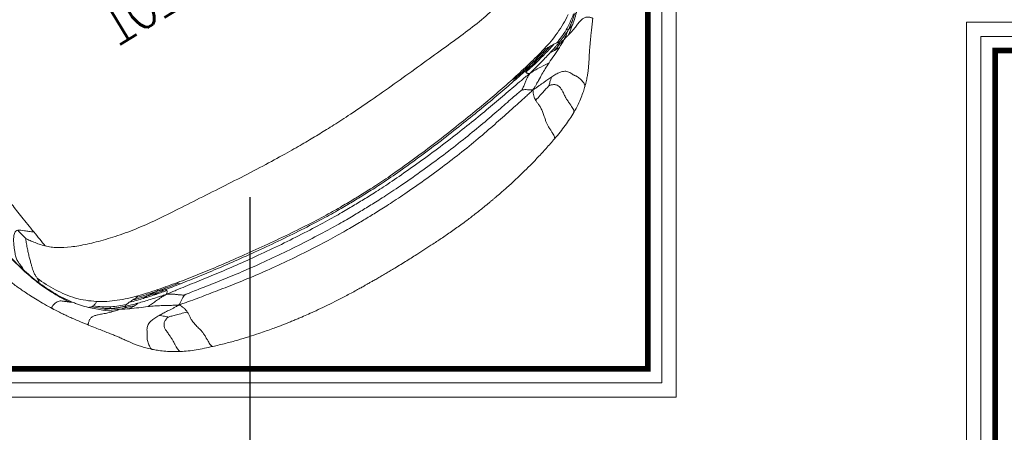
# Model space of a CAD drawing. Header units: metres. Extents: x 5541655 to 5610276, y 5589641 to 5627879.
# Tile 24 of 69: x 5604691 to 5604864, y 5625621 to 5625693. Entities that reach past the tile are written whole.
import ezdxf

# ---------------------------------------------------------------- set-up
doc = ezdxf.new("R2010")
doc.units = ezdxf.units.M
doc.header["$MEASUREMENT"] = 0
doc.layers.get('0').update_dxf_attribs({"linetype": 'CONTINUOUS', "lineweight": 18})
for name, color, linetype in [('Budowlane - Opisy', 7, 'CONTINUOUS'), ('Budowlane - Sciany Wew', 7, 'CONTINUOUS'), ('Ściany', 51, 'CONTINUOUS')]:
    doc.layers.add(name, color=color, linetype=linetype)
doc.layers.add('MEBLE PKN', color=150, linetype='CONTINUOUS', lineweight=20)
doc.styles.add('JACEK_07', font='SIMPLEX.SHX', dxfattribs={"width": 0.7})

# ---------------------------------------------------------------- blocks, each defined once
blk = doc.blocks.new('Fotel_POZD-FOT')
at = {"linetype": 'Continuous', "lineweight": 15}
for points, knots in [([(17.568, -2.422), (17.2, -2.303), (16.491, -2.074), (15.429, -1.773), (14.443, -1.517), (13.59, -1.315), (12.87, -1.157), (12.281, -1.036), (11.772, -0.938), (11.349, -0.861), (11.002, -0.801), (10.661, -0.744), (10.306, -0.687), (9.916, -0.627), (9.457, -0.561), (8.876, -0.482), (8.139, -0.392), (7.288, -0.301), (6.509, -0.231), (5.836, -0.182), (5.301, -0.148), (4.756, -0.118), (4.239, -0.094), (3.787, -0.076), (3.428, -0.064), (3.154, -0.055), (2.903, -0.047), (2.616, -0.039), (2.249, -0.029), (1.825, -0.02), (1.374, -0.011), (0.919, -0.005), (0.204, 0.001), (-0.749, 0), (-1.834, -0.019), (-2.79, -0.043), (-3.69, -0.071), (-4.671, -0.112), (-5.764, -0.174), (-6.684, -0.245), (-7.404, -0.314), (-7.899, -0.366), (-8.403, -0.424), (-8.9, -0.486), (-9.332, -0.544), (-9.676, -0.593), (-9.926, -0.629), (-10.12, -0.659), (-10.269, -0.682), (-10.418, -0.705), (-10.614, -0.736), (-10.895, -0.783), (-11.261, -0.846), (-11.71, -0.927), (-12.235, -1.027), (-12.88, -1.159), (-13.648, -1.328), (-14.537, -1.541), (-15.501, -1.793), (-16.53, -2.086), (-17.214, -2.308), (-17.568, -2.422)], [0, 0, 0, 0, 0.0338826, 0.0653149, 0.0941779, 0.1202337, 0.1393182, 0.1562044, 0.1707517, 0.1828292, 0.1923228, 0.200254, 0.2118786, 0.2224197, 0.2332925, 0.2507467, 0.2715074, 0.295489, 0.3224647, 0.3369409, 0.351954, 0.3673769, 0.3826035, 0.3952639, 0.4052046, 0.4126264, 0.4182594, 0.4262023, 0.4366137, 0.4489837, 0.4616925, 0.4743512, 0.4871044, 0.5214632, 0.5541202, 0.5778781, 0.601457, 0.6294351, 0.6600644, 0.6930846, 0.7066737, 0.7205752, 0.7347504, 0.7491563, 0.7625489, 0.7712248, 0.7782864, 0.7837537, 0.7876464, 0.790901, 0.7963602, 0.8043398, 0.8147647, 0.8275411, 0.8425584, 0.8596939, 0.8828689, 0.9086831, 0.9369221, 0.9673896, 1, 1, 1, 1]), ([(-17.568, -2.422), (-17.808, -2.504), (-18.288, -2.668), (-18.971, -2.931), (-19.624, -3.212), (-20.02, -3.418), (-20.22, -3.522)], [0, 0, 0, 0, 0.2491646, 0.4969804, 0.7461836, 1, 1, 1, 1]), ([(-17.904, -6.172), (-17.906, -6.088), (-17.911, -5.921), (-17.944, -5.655), (-17.953, -5.358), (-17.911, -5.022), (-17.849, -4.715), (-17.791, -4.464), (-17.748, -4.285), (-17.714, -4.133), (-17.688, -4.001), (-17.671, -3.875), (-17.659, -3.698), (-17.662, -3.453), (-17.672, -3.177), (-17.677, -2.948), (-17.675, -2.763), (-17.661, -2.63), (-17.643, -2.543), (-17.62, -2.481), (-17.596, -2.443), (-17.578, -2.425), (-17.57, -2.424), (-17.568, -2.424)], [0, 0, 0, 0, 0.11675, 0.231252, 0.348064, 0.4697, 0.58706, 0.652457, 0.707895, 0.751588, 0.785414, 0.811979, 0.834193, 0.876994, 0.906498, 0.934002, 0.956651, 0.969419, 0.979158, 0.986666, 0.992785, 0.998254, 1, 1, 1, 1]), ([(20.22, -3.522), (20.02, -3.418), (19.624, -3.212), (18.971, -2.931), (18.288, -2.668), (17.808, -2.504), (17.568, -2.422)], [0, 0, 0, 0, 0.253816, 0.50302, 0.750835, 1, 1, 1, 1]), ([(17.904, -6.172), (17.906, -6.088), (17.911, -5.921), (17.944, -5.655), (17.953, -5.358), (17.911, -5.022), (17.849, -4.715), (17.791, -4.464), (17.748, -4.285), (17.714, -4.133), (17.688, -4.001), (17.671, -3.875), (17.659, -3.698), (17.662, -3.453), (17.672, -3.177), (17.677, -2.948), (17.675, -2.763), (17.661, -2.63), (17.643, -2.543), (17.62, -2.481), (17.596, -2.443), (17.578, -2.425), (17.57, -2.424), (17.568, -2.424)], [0, 0, 0, 0, 0.116749, 0.231252, 0.348063, 0.469698, 0.587057, 0.652455, 0.707893, 0.751585, 0.785411, 0.811976, 0.83419, 0.876991, 0.906494, 0.933999, 0.956647, 0.969416, 0.979155, 0.986663, 0.992782, 0.99825, 1, 1, 1, 1]), ([(-20.22, -3.522), (-20.451, -3.656), (-20.893, -3.911), (-21.438, -4.299), (-21.883, -4.65), (-22.127, -4.87), (-22.24, -4.973)], [0, 0, 0, 0, 0.291635, 0.558418, 0.79546, 1, 1, 1, 1]), ([(-19.586, -6.669), (-19.612, -6.663), (-19.677, -6.647), (-19.78, -6.615), (-19.895, -6.569), (-20.01, -6.51), (-20.117, -6.432), (-20.229, -6.314), (-20.309, -6.138), (-20.342, -5.904), (-20.341, -5.673), (-20.326, -5.466), (-20.308, -5.298), (-20.295, -5.154), (-20.286, -5.031), (-20.282, -4.912), (-20.283, -4.786), (-20.291, -4.623), (-20.304, -4.426), (-20.318, -4.203), (-20.327, -3.978), (-20.324, -3.802), (-20.307, -3.68), (-20.285, -3.603), (-20.257, -3.554), (-20.234, -3.528), (-20.222, -3.525), (-20.22, -3.524)], [0, 0, 0, 0, 0.020264, 0.050445, 0.086987, 0.129177, 0.176708, 0.229502, 0.322898, 0.424762, 0.526906, 0.59972, 0.663697, 0.715712, 0.756687, 0.788814, 0.821404, 0.848613, 0.875264, 0.908566, 0.938379, 0.961415, 0.973917, 0.983516, 0.991399, 0.99854, 1, 1, 1, 1]), ([(19.586, -6.669), (19.612, -6.663), (19.677, -6.647), (19.78, -6.615), (19.895, -6.569), (20.01, -6.51), (20.117, -6.432), (20.229, -6.314), (20.309, -6.138), (20.342, -5.904), (20.341, -5.673), (20.326, -5.466), (20.308, -5.298), (20.295, -5.154), (20.286, -5.031), (20.282, -4.912), (20.283, -4.786), (20.291, -4.623), (20.304, -4.426), (20.318, -4.203), (20.327, -3.978), (20.324, -3.802), (20.307, -3.68), (20.285, -3.603), (20.257, -3.554), (20.234, -3.528), (20.222, -3.525), (20.22, -3.524)], [0, 0, 0, 0, 0.020264, 0.050445, 0.086987, 0.129177, 0.176708, 0.229502, 0.322898, 0.424762, 0.526906, 0.59972, 0.663697, 0.715712, 0.756687, 0.788814, 0.821404, 0.848613, 0.875264, 0.908566, 0.938379, 0.961415, 0.973917, 0.983516, 0.991399, 0.99854, 1, 1, 1, 1]), ([(22.24, -4.973), (22.127, -4.87), (21.883, -4.65), (21.438, -4.299), (20.893, -3.911), (20.451, -3.656), (20.22, -3.522)], [0, 0, 0, 0, 0.2045397, 0.4415822, 0.708365, 1, 1, 1, 1]), ([(-22.243, -4.975), (-22.373, -5.1), (-22.618, -5.335), (-22.912, -5.661), (-23.144, -5.938), (-23.324, -6.169), (-23.463, -6.356), (-23.617, -6.57), (-23.787, -6.818), (-23.949, -7.059), (-24.084, -7.257), (-24.204, -7.428), (-24.348, -7.629), (-24.526, -7.871), (-24.738, -8.155), (-24.984, -8.482), (-25.262, -8.849), (-25.57, -9.25), (-25.8, -9.553), (-25.916, -9.706)], [0, 0, 0, 0, 0.0698926, 0.1315508, 0.1848736, 0.2300205, 0.2673794, 0.297807, 0.362335, 0.4268552, 0.4612679, 0.4993301, 0.5464797, 0.6036157, 0.6706551, 0.7452687, 0.8267472, 0.9124142, 1, 1, 1, 1]), ([(-22.241, -4.973), (-22.253, -4.986), (-22.27, -5.005), (-22.289, -5.049), (-22.305, -5.109), (-22.312, -5.216), (-22.299, -5.374), (-22.268, -5.565), (-22.221, -5.766), (-22.156, -5.957), (-22.09, -6.073), (-22.04, -6.15), (-21.987, -6.228), (-21.924, -6.326), (-21.857, -6.455), (-21.784, -6.607), (-21.691, -6.768), (-21.573, -6.912), (-21.423, -7.027), (-21.239, -7.109), (-21.035, -7.16), (-20.825, -7.189), (-20.565, -7.209), (-20.33, -7.206), (-20.177, -7.204)], [0, 0, 0, 0, 0.0101156, 0.0154772, 0.0213387, 0.0360177, 0.056916, 0.0837242, 0.1135269, 0.1441385, 0.1774777, 0.1982186, 0.2233641, 0.2756508, 0.3465565, 0.4348311, 0.5324576, 0.6311532, 0.7085604, 0.7782514, 0.8408986, 0.8841148, 0.924716, 1, 1, 1, 1]), ([(-18.185, -7.085), (-18.012, -7.045), (-17.736, -6.985), (-17.209, -6.875), (-16.278, -6.694), (-14.863, -6.436), (-13.064, -6.114), (-11.108, -5.803), (-8.945, -5.527), (-6.707, -5.304), (-4.53, -5.15), (-2.623, -5.062), (-1.192, -5.032), (0, -5.032), (1.192, -5.032), (2.623, -5.062), (4.53, -5.15), (6.707, -5.304), (8.945, -5.527), (11.108, -5.803), (13.064, -6.114), (14.863, -6.436), (16.278, -6.694), (17.209, -6.875), (17.736, -6.985), (18.012, -7.045), (18.185, -7.085)], [0, 0, 0, 0, 0.25, 0.5, 1, 2, 3, 4, 5, 6, 7, 8, 9, 10, 11, 12, 13, 14, 15, 16, 17, 18, 19, 19.5, 19.75, 20, 20, 20, 20]), ([(20.177, -7.204), (20.33, -7.206), (20.565, -7.209), (20.825, -7.189), (21.035, -7.16), (21.239, -7.109), (21.423, -7.027), (21.573, -6.912), (21.691, -6.768), (21.784, -6.607), (21.857, -6.455), (21.924, -6.326), (21.987, -6.228), (22.04, -6.15), (22.09, -6.073), (22.156, -5.957), (22.221, -5.766), (22.268, -5.565), (22.299, -5.374), (22.312, -5.216), (22.305, -5.109), (22.289, -5.049), (22.27, -5.005), (22.253, -4.986), (22.241, -4.973)], [0, 0, 0, 0, 0.075284, 0.115885, 0.159101, 0.221749, 0.29144, 0.368847, 0.467542, 0.565169, 0.653443, 0.724349, 0.776636, 0.801781, 0.822522, 0.855862, 0.886473, 0.916276, 0.943084, 0.963982, 0.978661, 0.984523, 0.989884, 1, 1, 1, 1]), ([(25.916, -9.706), (25.783, -9.53), (25.521, -9.183), (25.176, -8.732), (24.872, -8.33), (24.608, -7.98), (24.379, -7.67), (24.199, -7.421), (24.059, -7.22), (23.949, -7.06), (23.841, -6.9), (23.721, -6.722), (23.585, -6.525), (23.422, -6.299), (23.227, -6.041), (22.975, -5.733), (22.655, -5.372), (22.385, -5.112), (22.243, -4.975)], [0, 0, 0, 0, 0.1022935, 0.2009115, 0.2920292, 0.3719669, 0.4429456, 0.507739, 0.547029, 0.5835175, 0.6180023, 0.6554379, 0.7008454, 0.7436708, 0.7946901, 0.8544621, 0.923002, 1, 1, 1, 1]), ([(-17.33, -7.576), (-17.302, -7.573), (-17.196, -7.558), (-16.9, -7.516), (-16.222, -7.408), (-14.918, -7.172), (-13.163, -6.877), (-11.21, -6.589), (-9.047, -6.329), (-6.799, -6.113), (-4.588, -5.957), (-2.644, -5.863), (-1.198, -5.831), (0, -5.831), (1.198, -5.831), (2.644, -5.863), (4.588, -5.957), (6.799, -6.113), (9.047, -6.329), (11.21, -6.589), (13.163, -6.877), (14.918, -7.172), (16.222, -7.408), (16.9, -7.516), (17.196, -7.558), (17.302, -7.573), (17.33, -7.576)], [0, 0, 0, 0, 0.25, 0.5, 1, 2, 3, 4, 5, 6, 7, 8, 9, 10, 11, 12, 13, 14, 15, 16, 17, 18, 19, 19.5, 19.75, 20, 20, 20, 20]), ([(-19.586, -6.669), (-19.594, -6.678), (-19.624, -6.709), (-19.701, -6.787), (-19.863, -6.947), (-20.041, -7.099), (-20.177, -7.204)], [0, 0, 0, 0, 0.25, 0.5, 1, 2, 2, 2, 2]), ([(-19.586, -6.669), (-19.566, -6.664), (-19.49, -6.644), (-19.286, -6.587), (-18.835, -6.457), (-18.317, -6.298), (-17.904, -6.172)], [0, 0, 0, 0, 0.25, 0.5, 1, 2, 2, 2, 2]), ([(-18.691, -8.459), (-18.49, -8.431), (-18.177, -8.386), (-17.596, -8.298), (-16.604, -8.14), (-15.156, -7.898), (-13.325, -7.618), (-11.349, -7.351), (-9.174, -7.097), (-6.909, -6.879), (-4.659, -6.716), (-2.676, -6.614), (-1.209, -6.58), (0, -6.58), (1.209, -6.58), (2.676, -6.614), (4.659, -6.716), (6.909, -6.879), (9.174, -7.097), (11.349, -7.351), (13.325, -7.618), (15.156, -7.898), (16.604, -8.14), (17.596, -8.298), (18.177, -8.386), (18.49, -8.431), (18.691, -8.459)], [0, 0, 0, 0, 0.25, 0.5, 1, 2, 3, 4, 5, 6, 7, 8, 9, 10, 11, 12, 13, 14, 15, 16, 17, 18, 19, 19.5, 19.75, 20, 20, 20, 20]), ([(-17.904, -6.172), (-17.907, -6.304), (-17.938, -6.51), (-18.032, -6.771), (-18.106, -6.934), (-18.153, -7.025), (-18.185, -7.085)], [0, 0, 0, 0, 1, 1.5, 1.75, 2, 2, 2, 2]), ([(18.185, -7.085), (18.153, -7.025), (18.106, -6.934), (18.032, -6.771), (17.938, -6.51), (17.907, -6.304), (17.904, -6.172)], [0, 0, 0, 0, 0.25, 0.5, 1, 2, 2, 2, 2]), ([(19.586, -6.669), (19.566, -6.664), (19.49, -6.644), (19.286, -6.587), (18.835, -6.457), (18.317, -6.298), (17.904, -6.172)], [0, 0, 0, 0, 0.25, 0.5, 1, 2, 2, 2, 2]), ([(19.586, -6.669), (19.594, -6.678), (19.624, -6.709), (19.701, -6.787), (19.863, -6.947), (20.041, -7.099), (20.177, -7.204)], [0, 0, 0, 0, 0.25, 0.5, 1, 2, 2, 2, 2]), ([(-20.632, -8.384), (-20.42, -8.285), (-20.054, -8.109), (-19.575, -7.851), (-19.153, -7.595), (-18.762, -7.378), (-18.483, -7.232), (-18.309, -7.146), (-18.185, -7.085)], [0, 0, 0, 0, 1, 2, 3, 3.5, 3.75, 4, 4, 4, 4]), ([(-18.185, -7.085), (-18.335, -7.088), (-18.556, -7.097), (-18.934, -7.119), (-19.508, -7.164), (-19.92, -7.195), (-20.177, -7.204)], [0, 0, 0, 0, 0.25, 0.5, 1, 2, 2, 2, 2]), ([(-17.33, -7.576), (-17.345, -7.584), (-17.395, -7.614), (-17.511, -7.684), (-17.712, -7.817), (-17.919, -7.984), (-18.121, -8.144), (-18.336, -8.278), (-18.502, -8.368), (-18.611, -8.422), (-18.691, -8.459)], [0, 0, 0, 0, 0.25, 0.5, 1, 2, 3, 3.5, 3.75, 4, 4, 4, 4]), ([(-17.33, -7.576), (-17.345, -7.572), (-17.396, -7.555), (-17.518, -7.504), (-17.682, -7.412), (-17.851, -7.289), (-18.013, -7.18), (-18.113, -7.122), (-18.185, -7.085)], [0, 0, 0, 0, 0.25, 0.5, 1, 1.5, 1.75, 2, 2, 2, 2]), ([(17.33, -7.576), (17.345, -7.572), (17.396, -7.555), (17.518, -7.504), (17.682, -7.412), (17.851, -7.289), (18.013, -7.18), (18.113, -7.122), (18.185, -7.085)], [0, 0, 0, 0, 0.25, 0.5, 1, 1.5, 1.75, 2, 2, 2, 2]), ([(17.33, -7.576), (17.345, -7.584), (17.395, -7.614), (17.511, -7.684), (17.712, -7.817), (17.919, -7.984), (18.121, -8.144), (18.336, -8.278), (18.502, -8.368), (18.611, -8.422), (18.691, -8.459)], [0, 0, 0, 0, 0.25, 0.5, 1, 2, 3, 3.5, 3.75, 4, 4, 4, 4]), ([(18.185, -7.085), (18.309, -7.146), (18.483, -7.232), (18.762, -7.378), (19.153, -7.595), (19.575, -7.851), (20.054, -8.109), (20.42, -8.285), (20.632, -8.384)], [0, 0, 0, 0, 0.25, 0.5, 1, 2, 3, 4, 4, 4, 4]), ([(18.185, -7.085), (18.335, -7.088), (18.556, -7.097), (18.934, -7.119), (19.344, -7.151), (19.71, -7.179), (19.982, -7.196), (20.113, -7.202), (20.177, -7.204)], [0, 0, 0, 0, 0.25, 0.5, 1, 1.5, 1.75, 2, 2, 2, 2]), ([(-21.216, -9.098), (-20.853, -8.994), (-20.299, -8.845), (-19.58, -8.668), (-19.124, -8.56), (-18.865, -8.499), (-18.691, -8.459)], [0, 0, 0, 0, 1, 1.5, 1.75, 2, 2, 2, 2]), ([(-18.691, -8.459), (-18.839, -8.463), (-19.054, -8.464), (-19.422, -8.456), (-19.978, -8.427), (-20.378, -8.395), (-20.632, -8.384)], [0, 0, 0, 0, 0.25, 0.5, 1, 2, 2, 2, 2]), ([(-18.463, -8.735), (-18.457, -8.696), (-18.462, -8.636), (-18.531, -8.559), (-18.6, -8.509), (-18.651, -8.48), (-18.691, -8.459)], [0, 0, 0, 0, 1, 1.5, 1.75, 2, 2, 2, 2]), ([(-18.579, -8.865), (-18.478, -8.848), (-18.264, -8.81), (-17.789, -8.726), (-17.39, -8.656), (-17.114, -8.608)], [0, 0, 0, 0, 0.25, 0.5, 1, 1, 1, 1]), ([(17.114, -8.608), (17.39, -8.656), (17.789, -8.726), (18.264, -8.81), (18.478, -8.848), (18.579, -8.865)], [19, 19, 19, 19, 19.5, 19.75, 20, 20, 20, 20]), ([(18.463, -8.735), (18.457, -8.696), (18.462, -8.636), (18.531, -8.559), (18.6, -8.509), (18.651, -8.48), (18.691, -8.459)], [0, 0, 0, 0, 1, 1.5, 1.75, 2, 2, 2, 2]), ([(18.691, -8.459), (18.839, -8.463), (19.054, -8.464), (19.422, -8.456), (19.819, -8.436), (20.174, -8.411), (20.44, -8.393), (20.568, -8.386), (20.632, -8.384)], [0, 0, 0, 0, 0.25, 0.5, 1, 1.5, 1.75, 2, 2, 2, 2]), ([(18.691, -8.459), (18.865, -8.499), (19.124, -8.56), (19.58, -8.668), (20.299, -8.845), (20.853, -8.994), (21.216, -9.098)], [0, 0, 0, 0, 0.25, 0.5, 1, 2, 2, 2, 2]), ([(-23.536, -9.953), (-23.454, -9.911), (-23.33, -9.85), (-23.11, -9.749), (-22.859, -9.644), (-22.621, -9.552), (-22.436, -9.485), (-22.344, -9.453), (-22.299, -9.437)], [0, 0, 0, 0, 0.25, 0.5, 1, 1.5, 1.75, 2, 2, 2, 2]), ([(-23.536, -9.953), (-23.487, -9.914), (-23.414, -9.858), (-23.289, -9.762), (-23.091, -9.618), (-22.931, -9.513), (-22.819, -9.446)], [0, 0, 0, 0, 0.25, 0.5, 1, 2, 2, 2, 2]), ([(-23.356, -9.58), (-23.274, -9.559), (-23.146, -9.527), (-22.964, -9.482), (-22.868, -9.458), (-22.819, -9.446)], [0, 0, 0, 0, 0.5, 0.75, 1, 1, 1, 1]), ([(-22.819, -9.446), (-22.721, -9.421), (-22.566, -9.382), (-22.399, -9.341), (-22.317, -9.322), (-22.285, -9.314), (-22.276, -9.312)], [0, 0, 0, 0, 1, 1.5, 1.75, 2, 2, 2, 2]), ([(-22.299, -9.437), (-22.301, -9.432), (-22.306, -9.422), (-22.309, -9.4), (-22.305, -9.371), (-22.293, -9.342), (-22.282, -9.322), (-22.278, -9.314), (-22.276, -9.312)], [0, 0, 0, 0, 0.25, 0.5, 1, 1.5, 1.75, 2, 2, 2, 2]), ([(-22.299, -9.437), (-22.253, -9.421), (-22.162, -9.39), (-21.981, -9.33), (-21.666, -9.23), (-21.397, -9.15), (-21.216, -9.098)], [0, 0, 0, 0, 0.25, 0.5, 1, 2, 2, 2, 2]), ([(-22.299, -9.437), (-22.293, -9.447), (-22.276, -9.465), (-22.223, -9.493), (-22.165, -9.509), (-22.122, -9.517)], [0, 0, 0, 0, 0.25, 0.5, 1, 1, 1, 1]), ([(-21.578, -9.047), (-21.723, -9.099), (-21.932, -9.176), (-22.134, -9.255), (-22.23, -9.293), (-22.266, -9.308), (-22.276, -9.312)], [0, 0, 0, 0, 1, 1.5, 1.75, 2, 2, 2, 2]), ([(-21.578, -9.047), (-21.597, -9.047), (-21.635, -9.046), (-21.715, -9.045), (-21.866, -9.049), (-22.005, -9.058), (-22.098, -9.065)], [0, 0, 0, 0, 0.25, 0.5, 1, 2, 2, 2, 2]), ([(-21.578, -9.047), (-21.504, -9.051), (-21.407, -9.062), (-21.295, -9.082), (-21.242, -9.093), (-21.216, -9.098)], [0, 0, 0, 0, 0.5, 0.75, 1, 1, 1, 1]), ([(-20.138, -9.204), (-20.181, -9.216), (-20.272, -9.24), (-20.465, -9.29), (-20.834, -9.388), (-21.189, -9.488), (-21.434, -9.563)], [0, 0, 0, 0, 0.25, 0.5, 1, 2, 2, 2, 2]), ([(-19.203, -9.106), (-19.318, -9.134), (-19.494, -9.176), (-19.814, -9.253), (-20.341, -9.383), (-20.775, -9.497), (-21.062, -9.58)], [0, 0, 0, 0, 0.25, 0.5, 1, 2, 2, 2, 2]), ([(-20.138, -9.204), (-19.964, -9.158), (-19.745, -9.098), (-19.556, -9.044), (-19.47, -9.019), (-19.438, -9.01), (-19.429, -9.008)], [0, 0, 0, 0, 1, 1.5, 1.75, 2, 2, 2, 2]), ([(-19.203, -9.106), (-19.283, -9.117), (-19.398, -9.131), (-19.587, -9.153), (-19.862, -9.184), (-20.038, -9.198), (-20.138, -9.204)], [0, 0, 0, 0, 0.25, 0.5, 1, 2, 2, 2, 2]), ([(-19.569, -8.955), (-19.403, -8.918), (-19.147, -8.865), (-18.771, -8.792), (-18.569, -8.755), (-18.463, -8.735)], [0, 0, 0, 0, 0.5, 0.75, 1, 1, 1, 1]), ([(-19.569, -8.955), (-19.541, -8.966), (-19.5, -8.982), (-19.459, -8.997), (-19.439, -9.004), (-19.431, -9.007), (-19.429, -9.008)], [0, 0, 0, 0, 1, 1.5, 1.75, 2, 2, 2, 2]), ([(-18.579, -8.865), (-18.78, -8.9), (-19.041, -8.944), (-19.273, -8.982), (-19.379, -9), (-19.418, -9.006), (-19.429, -9.008)], [0, 0, 0, 0, 1, 1.5, 1.75, 2, 2, 2, 2]), ([(-19.203, -9.106), (-19.082, -9.083), (-18.897, -9.047), (-18.562, -8.982), (-18.011, -8.877), (-17.557, -8.792), (-17.254, -8.736)], [0, 0, 0, 0, 0.25, 0.5, 1, 2, 2, 2, 2]), ([(-19.203, -9.106), (-19.14, -9.086), (-19.053, -9.056), (-18.914, -9.008), (-18.726, -8.938), (-18.626, -8.892), (-18.579, -8.865)], [0, 0, 0, 0, 0.25, 0.5, 1, 2, 2, 2, 2]), ([(-19.203, -9.106), (-19.193, -9.113), (-19.179, -9.123), (-19.155, -9.141), (-19.123, -9.17), (-19.104, -9.194), (-19.095, -9.21)], [0, 0, 0, 0, 0.25, 0.5, 1, 2, 2, 2, 2]), ([(19.203, -9.106), (19.082, -9.083), (18.897, -9.047), (18.562, -8.982), (18.011, -8.877), (17.557, -8.792), (17.254, -8.736)], [0, 0, 0, 0, 0.25, 0.5, 1, 2, 2, 2, 2]), ([(17.254, -8.736), (17.258, -8.741), (17.265, -8.75), (17.277, -8.768), (17.289, -8.798), (17.291, -8.822), (17.293, -8.837)], [0, 0, 0, 0, 0.25, 0.5, 1, 2, 2, 2, 2]), ([(18.463, -8.735), (18.569, -8.755), (18.771, -8.792), (19.147, -8.865), (19.403, -8.918), (19.569, -8.955)], [0, 0, 0, 0, 0.25, 0.5, 1, 1, 1, 1]), ([(18.579, -8.865), (18.78, -8.9), (19.041, -8.944), (19.273, -8.982), (19.379, -9), (19.418, -9.006), (19.429, -9.008)], [0, 0, 0, 0, 1, 1.5, 1.75, 2, 2, 2, 2]), ([(19.203, -9.106), (19.14, -9.086), (19.053, -9.056), (18.914, -9.008), (18.726, -8.938), (18.626, -8.892), (18.579, -8.865)], [0, 0, 0, 0, 0.25, 0.5, 1, 2, 2, 2, 2]), ([(19.203, -9.106), (19.193, -9.113), (19.179, -9.123), (19.155, -9.141), (19.123, -9.17), (19.104, -9.194), (19.095, -9.21)], [0, 0, 0, 0, 0.25, 0.5, 1, 2, 2, 2, 2]), ([(19.203, -9.106), (19.283, -9.117), (19.398, -9.131), (19.587, -9.153), (19.862, -9.184), (20.038, -9.198), (20.138, -9.204)], [0, 0, 0, 0, 0.25, 0.5, 1, 2, 2, 2, 2]), ([(19.203, -9.106), (19.318, -9.134), (19.494, -9.176), (19.814, -9.253), (20.341, -9.383), (20.775, -9.497), (21.062, -9.58)], [0, 0, 0, 0, 0.25, 0.5, 1, 2, 2, 2, 2]), ([(19.569, -8.955), (19.541, -8.966), (19.5, -8.982), (19.459, -8.997), (19.439, -9.004), (19.431, -9.007), (19.429, -9.008)], [0, 0, 0, 0, 1, 1.5, 1.75, 2, 2, 2, 2]), ([(20.138, -9.204), (19.964, -9.158), (19.745, -9.098), (19.556, -9.044), (19.47, -9.019), (19.438, -9.01), (19.429, -9.008)], [0, 0, 0, 0, 1, 1.5, 1.75, 2, 2, 2, 2]), ([(20.583, -9.201), (20.525, -9.206), (20.432, -9.211), (20.298, -9.211), (20.21, -9.208), (20.163, -9.206), (20.138, -9.204)], [0, 0, 0, 0, 1, 1.5, 1.75, 2, 2, 2, 2]), ([(21.216, -9.098), (21.242, -9.093), (21.295, -9.082), (21.407, -9.062), (21.504, -9.051), (21.578, -9.047)], [0, 0, 0, 0, 0.25, 0.5, 1, 1, 1, 1]), ([(21.578, -9.047), (21.723, -9.099), (21.932, -9.176), (22.134, -9.255), (22.23, -9.293), (22.266, -9.308), (22.276, -9.312)], [0, 0, 0, 0, 1, 1.5, 1.75, 2, 2, 2, 2]), ([(22.122, -9.517), (22.165, -9.509), (22.223, -9.493), (22.276, -9.465), (22.293, -9.447), (22.299, -9.437)], [0, 0, 0, 0, 0.5, 0.75, 1, 1, 1, 1]), ([(22.819, -9.446), (22.721, -9.421), (22.566, -9.382), (22.399, -9.341), (22.317, -9.322), (22.285, -9.314), (22.276, -9.312)], [0, 0, 0, 0, 1, 1.5, 1.75, 2, 2, 2, 2]), ([(22.299, -9.437), (22.31, -9.418), (22.31, -9.382), (22.293, -9.342), (22.282, -9.322), (22.278, -9.314), (22.276, -9.312)], [0, 0, 0, 0, 1, 1.5, 1.75, 2, 2, 2, 2]), ([(23.536, -9.953), (23.454, -9.911), (23.33, -9.85), (23.11, -9.749), (22.859, -9.644), (22.621, -9.552), (22.436, -9.485), (22.344, -9.453), (22.299, -9.437)], [0, 0, 0, 0, 0.25, 0.5, 1, 1.5, 1.75, 2, 2, 2, 2]), ([(22.819, -9.446), (22.868, -9.458), (22.964, -9.482), (23.146, -9.527), (23.274, -9.559), (23.356, -9.58)], [0, 0, 0, 0, 0.25, 0.5, 1, 1, 1, 1]), ([(23.536, -9.953), (23.487, -9.914), (23.414, -9.858), (23.289, -9.762), (23.091, -9.618), (22.931, -9.513), (22.819, -9.446)], [0, 0, 0, 0, 0.25, 0.5, 1, 2, 2, 2, 2]), ([(-23.356, -9.58), (-23.534, -9.627), (-23.858, -9.712), (-24.314, -9.883), (-24.686, -10.029), (-24.984, -10.122), (-25.219, -10.16), (-25.4, -10.14), (-25.563, -10.082), (-25.709, -9.975), (-25.824, -9.865), (-25.877, -9.81), (-25.905, -9.774), (-25.918, -9.755), (-25.925, -9.739), (-25.927, -9.721), (-25.924, -9.71), (-25.916, -9.707), (-25.915, -9.707)], [0, 0, 0, 0, 0.216582, 0.392545, 0.536853, 0.656792, 0.753608, 0.79483, 0.833437, 0.906437, 0.936481, 0.957998, 0.965885, 0.972498, 0.978458, 0.984387, 0.997782, 1, 1, 1, 1]), ([(-23.536, -9.953), (-23.618, -10.004), (-23.745, -10.087), (-23.974, -10.243), (-24.348, -10.514), (-24.648, -10.759), (-24.843, -10.932)], [0, 0, 0, 0, 0.25, 0.5, 1, 2, 2, 2, 2]), ([(-23.536, -9.953), (-23.587, -9.971), (-23.659, -9.998), (-23.779, -10.041), (-23.954, -10.106), (-24.077, -10.152), (-24.152, -10.181)], [0, 0, 0, 0, 0.25, 0.5, 1, 2, 2, 2, 2]), ([(-23.536, -9.953), (-23.534, -9.966), (-23.529, -9.982), (-23.513, -10.007), (-23.476, -10.04), (-23.435, -10.058), (-23.404, -10.068)], [0, 0, 0, 0, 0.25, 0.5, 1, 2, 2, 2, 2]), ([(23.356, -9.58), (23.534, -9.627), (23.858, -9.712), (24.314, -9.883), (24.686, -10.029), (24.984, -10.122), (25.219, -10.16), (25.4, -10.14), (25.563, -10.082), (25.709, -9.975), (25.824, -9.865), (25.877, -9.81), (25.905, -9.774), (25.918, -9.755), (25.925, -9.739), (25.927, -9.721), (25.924, -9.71), (25.916, -9.707), (25.915, -9.707)], [0, 0, 0, 0, 0.216582, 0.392545, 0.536854, 0.656793, 0.753608, 0.794831, 0.833438, 0.906438, 0.936482, 0.957998, 0.965886, 0.972499, 0.978458, 0.984388, 0.997783, 1, 1, 1, 1]), ([(23.536, -9.953), (23.534, -9.966), (23.529, -9.982), (23.513, -10.007), (23.476, -10.04), (23.435, -10.058), (23.404, -10.068)], [0, 0, 0, 0, 0.25, 0.5, 1, 2, 2, 2, 2]), ([(23.404, -10.068), (23.458, -10.097), (23.566, -10.157), (23.782, -10.283), (24.158, -10.523), (24.475, -10.759), (24.681, -10.928)], [0, 0, 0, 0, 0.25, 0.5, 1, 2, 2, 2, 2]), ([(23.536, -9.953), (23.587, -9.971), (23.659, -9.998), (23.779, -10.041), (23.954, -10.106), (24.077, -10.152), (24.152, -10.181)], [0, 0, 0, 0, 0.25, 0.5, 1, 2, 2, 2, 2]), ([(23.536, -9.953), (23.618, -10.004), (23.745, -10.087), (23.974, -10.243), (24.348, -10.514), (24.648, -10.759), (24.843, -10.932)], [0, 0, 0, 0, 0.25, 0.5, 1, 2, 2, 2, 2]), ([(27.871, -12.58), (27.773, -12.417), (27.589, -12.114), (27.338, -11.723), (27.133, -11.415), (26.972, -11.179), (26.848, -10.999), (26.75, -10.858), (26.667, -10.739), (26.577, -10.611), (26.461, -10.448), (26.309, -10.238), (26.123, -9.982), (25.992, -9.808), (25.92, -9.711)], [0, 0, 0, 0, 0.1269131, 0.2353649, 0.3275236, 0.4040167, 0.4664675, 0.517888, 0.5574719, 0.5998575, 0.6631056, 0.7492561, 0.8607103, 1, 1, 1, 1]), ([(24.843, -10.932), (24.852, -10.934), (24.87, -10.939), (24.91, -10.952), (24.987, -10.98), (25.059, -11.011), (25.107, -11.033)], [0, 0, 0, 0, 0.25, 0.5, 1, 2, 2, 2, 2]), ([(25.107, -11.033), (25.272, -11.198), (25.519, -11.461), (25.844, -11.849), (26.004, -12.057), (26.084, -12.164)], [0, 0, 0, 0, 0.5, 0.75, 1, 1, 1, 1]), ([(26.258, -12.277), (26.33, -12.382), (26.472, -12.597), (26.752, -13.05), (27.224, -13.899), (27.822, -15.224), (28.337, -16.849), (28.731, -18.476), (29.083, -20.073), (29.395, -21.65), (29.665, -23.215), (29.898, -24.768), (30.097, -26.304), (30.268, -27.816), (30.414, -29.297), (30.539, -30.749), (30.645, -32.176), (30.735, -33.579), (30.81, -34.961), (30.871, -36.23), (30.907, -37.119), (30.925, -37.634), (30.933, -37.878), (30.936, -37.972), (30.937, -37.997)], [0, 0, 0, 0, 0.25, 0.5, 1, 2, 3, 4, 5, 6, 7, 8, 9, 10, 11, 12, 13, 14, 15, 16, 17, 17.5, 17.75, 18, 18, 18, 18]), ([(26.258, -12.277), (26.321, -12.325), (26.435, -12.409), (26.617, -12.563), (26.773, -12.698), (26.93, -12.807), (27.11, -12.874), (27.308, -12.881), (27.505, -12.851), (27.68, -12.8), (27.798, -12.748), (27.856, -12.706), (27.888, -12.669), (27.897, -12.627), (27.877, -12.594), (27.867, -12.579)], [0, 0, 0, 0, 0.1820038, 0.3250316, 0.4329114, 0.517121, 0.5910191, 0.6675557, 0.7461566, 0.8167874, 0.8735871, 0.8968118, 0.918418, 0.9618111, 1, 1, 1, 1]), ([(32.5, -39.702), (32.505, -39.401), (32.513, -38.816), (32.519, -37.97), (32.518, -37.198), (32.513, -36.517), (32.506, -35.941), (32.497, -35.483), (32.49, -35.13), (32.483, -34.856), (32.477, -34.626), (32.471, -34.424), (32.462, -34.151), (32.449, -33.746), (32.425, -33.15), (32.391, -32.405), (32.335, -31.389), (32.253, -30.176), (32.139, -28.839), (32.005, -27.575), (31.854, -26.388), (31.707, -25.362), (31.57, -24.469), (31.443, -23.676), (31.308, -22.869), (31.164, -22.048), (31.013, -21.225), (30.864, -20.447), (30.72, -19.746), (30.584, -19.14), (30.449, -18.585), (30.302, -18.037), (30.132, -17.475), (29.982, -17.035), (29.872, -16.732), (29.811, -16.569), (29.753, -16.42), (29.692, -16.263), (29.613, -16.067), (29.503, -15.803), (29.354, -15.458), (29.159, -15.028), (28.914, -14.512), (28.615, -13.917), (28.263, -13.254), (28.005, -12.809), (27.869, -12.576)], [0, 0, 0, 0, 0.031509, 0.061285, 0.088403, 0.112238, 0.13238, 0.148583, 0.160139, 0.169192, 0.177217, 0.184214, 0.190206, 0.205762, 0.226548, 0.252495, 0.283604, 0.332807, 0.379506, 0.423727, 0.465496, 0.504487, 0.531808, 0.559656, 0.588064, 0.617192, 0.64738, 0.677785, 0.705654, 0.73036, 0.751899, 0.775068, 0.800558, 0.825125, 0.832824, 0.839853, 0.846224, 0.852046, 0.859895, 0.870872, 0.884848, 0.901778, 0.921751, 0.944854, 0.971054, 1, 1, 1, 1]), ([(25.561, -17.632), (25.497, -17.569), (25.368, -17.446), (25.097, -17.214), (24.583, -16.839), (23.711, -16.368), (22.349, -15.832), (20.746, -15.345), (18.975, -14.927), (17.049, -14.602), (14.979, -14.396), (12.728, -14.229), (10.257, -14.024), (7.712, -13.823), (5.238, -13.666), (3.059, -13.563), (1.4, -13.522), (0, -13.516), (-1.4, -13.522), (-3.059, -13.563), (-5.238, -13.666), (-7.712, -13.823), (-10.257, -14.024), (-12.728, -14.229), (-14.979, -14.396), (-17.049, -14.602), (-18.975, -14.927), (-20.746, -15.345), (-22.349, -15.832), (-23.711, -16.368), (-24.583, -16.839), (-25.097, -17.214), (-25.368, -17.446), (-25.497, -17.569), (-25.561, -17.632)], [0, 0, 0, 0, 0.25, 0.5, 1, 2, 3, 4, 5, 6, 7, 8, 9, 10, 11, 12, 13, 14, 15, 16, 17, 18, 19, 20, 21, 22, 23, 24, 25, 26, 27, 27.5, 27.75, 28, 28, 28, 28]), ([(26.675, -19.065), (26.681, -19.053), (26.701, -19.009), (26.751, -18.898), (26.849, -18.671), (26.987, -18.303), (27.133, -17.896), (27.259, -17.512), (27.367, -17.143), (27.457, -16.814), (27.532, -16.551), (27.587, -16.335), (27.619, -16.148), (27.634, -15.981), (27.638, -15.83), (27.636, -15.692), (27.632, -15.607), (27.63, -15.567)], [0, 0, 0, 0, 0.25, 0.5, 1, 2, 3, 4, 5, 6, 7, 8, 9, 10, 11, 12, 13, 13, 13, 13]), ([(28.297, -16.899), (28.459, -17.464), (28.737, -18.59), (29.096, -20.193), (29.405, -21.742), (29.669, -23.267), (29.895, -24.78), (30.091, -26.29), (30.258, -27.789), (30.4, -29.267), (30.521, -30.719), (30.624, -32.143), (30.712, -33.535), (30.789, -34.892), (30.852, -36.144), (30.893, -37.044), (30.916, -37.633), (30.929, -37.964), (30.935, -38.129), (30.938, -38.212)], [0, 0, 0, 0, 1, 2, 3, 4, 5, 6, 7, 8, 9, 10, 11, 12, 13, 14, 14.5, 14.75, 15, 15, 15, 15]), ([(25.561, -17.632), (25.814, -17.885), (26.161, -18.308), (26.471, -18.75), (26.61, -18.961), (26.661, -19.043), (26.675, -19.065)], [30, 30, 30, 30, 31, 31.5, 31.75, 32, 32, 32, 32]), ([(25.768, -19.19), (25.847, -19.75), (26.011, -20.902), (26.164, -22.269), (26.265, -23.515), (26.354, -24.882), (26.449, -26.361), (26.567, -27.945), (26.696, -29.606), (26.821, -31.313), (26.92, -33.028), (26.972, -34.708), (27.003, -36.346), (27.04, -37.931), (27.072, -39.475), (27.091, -40.991), (27.079, -42.898), (27.031, -45.165), (26.983, -46.914), (26.951, -47.959), (26.93, -48.517), (26.916, -48.869)], [0, 0, 0, 0, 1, 2, 3, 4, 5, 6, 7, 8, 9, 10, 11, 12, 13, 14, 15, 16, 16.5, 16.75, 17, 17, 17, 17]), ([(26.894, -20.047), (26.759, -19.996), (26.514, -19.799), (26.161, -19.498), (25.942, -19.321), (25.827, -19.233), (25.768, -19.19)], [0, 0, 0, 0, 1, 1.5, 1.75, 2, 2, 2, 2]), ([(26.675, -19.065), (26.684, -19.099), (26.714, -19.224), (26.79, -19.552), (26.853, -19.845), (26.894, -20.047)], [0, 0, 0, 0, 0.25, 0.5, 1, 1, 1, 1])]:
    blk.add_open_spline(points, degree=3, knots=knots, dxfattribs=at)
for points in [[(-17.114, -8.608), (-16.561, -8.511), (-15.368, -8.309), (-13.505, -8.03), (-11.501, -7.762), (-9.293, -7.494), (-7, -7.254), (-4.74, -7.07), (-2.746, -6.953), (-1.248, -6.912), (0, -6.912), (1.248, -6.912), (2.746, -6.953), (4.74, -7.07), (7, -7.254), (9.293, -7.494), (11.501, -7.762), (13.505, -8.03), (15.368, -8.309), (16.561, -8.511), (17.114, -8.608)], [(17.293, -8.837), (16.691, -8.72), (15.485, -8.499), (13.606, -8.209), (11.587, -7.937), (9.359, -7.659), (7.048, -7.407), (4.774, -7.213), (2.769, -7.089), (1.26, -7.046), (0, -7.045), (-1.26, -7.046), (-2.769, -7.089), (-4.774, -7.213), (-7.048, -7.407), (-9.359, -7.659), (-11.587, -7.937), (-13.606, -8.209), (-15.485, -8.499), (-16.691, -8.72), (-17.293, -8.837)], [(-22.098, -9.065), (-21.845, -8.942), (-21.324, -8.7), (-20.843, -8.482), (-20.632, -8.384)], [(-17.114, -8.608), (-17.162, -8.652), (-17.222, -8.697), (-17.254, -8.736)], [(17.254, -8.736), (17.222, -8.697), (17.162, -8.652), (17.114, -8.608)], [(20.632, -8.384), (20.843, -8.482), (21.324, -8.7), (21.845, -8.942), (22.098, -9.065)], [(-22.819, -9.446), (-22.595, -9.311), (-22.35, -9.187), (-22.098, -9.065)], [(-21.815, -9.551), (-21.37, -9.406), (-20.95, -9.296), (-20.583, -9.201)], [(-19.095, -9.21), (-19.695, -9.342), (-20.296, -9.48), (-20.887, -9.646)], [(-20.583, -9.201), (-20.216, -9.107), (-19.902, -9.028), (-19.569, -8.955)], [(-20.583, -9.201), (-20.466, -9.211), (-20.337, -9.216), (-20.138, -9.204)], [(-17.293, -8.837), (-17.894, -8.954), (-18.494, -9.079), (-19.095, -9.21)], [(-18.463, -8.735), (-18.469, -8.774), (-18.484, -8.812), (-18.579, -8.865)], [(-17.254, -8.736), (-17.286, -8.774), (-17.29, -8.807), (-17.293, -8.837)], [(19.095, -9.21), (18.494, -9.079), (17.894, -8.954), (17.293, -8.837)], [(18.579, -8.865), (18.484, -8.812), (18.469, -8.774), (18.463, -8.735)], [(20.887, -9.646), (20.296, -9.48), (19.695, -9.342), (19.095, -9.21)], [(19.569, -8.955), (19.902, -9.028), (20.216, -9.107), (20.583, -9.201)], [(20.138, -9.204), (20.485, -9.296), (20.945, -9.413), (21.434, -9.563)], [(20.583, -9.201), (20.95, -9.296), (21.37, -9.406), (21.815, -9.551)], [(22.299, -9.437), (21.933, -9.311), (21.578, -9.202), (21.216, -9.098)], [(21.578, -9.047), (21.726, -9.041), (21.912, -9.051), (22.098, -9.065)], [(22.098, -9.065), (22.35, -9.187), (22.595, -9.311), (22.819, -9.446)], [(-25.107, -11.033), (-24.776, -10.704), (-24.446, -10.419), (-24.152, -10.181)], [(-23.404, -10.068), (-23.836, -10.3), (-24.268, -10.589), (-24.681, -10.928)], [(-20.887, -9.646), (-21.478, -9.812), (-22.64, -10.197), (-23.734, -10.78), (-24.246, -11.126)], [(-24.152, -10.181), (-23.859, -9.942), (-23.602, -9.75), (-23.356, -9.58)], [(-22.122, -9.517), (-22.541, -9.661), (-22.972, -9.836), (-23.404, -10.068)], [(-21.815, -9.551), (-21.931, -9.544), (-22.036, -9.534), (-22.122, -9.517)], [(-21.434, -9.563), (-21.569, -9.561), (-21.698, -9.558), (-21.815, -9.551)], [(-21.062, -9.58), (-21.157, -9.567), (-21.298, -9.565), (-21.434, -9.563)], [(-20.887, -9.646), (-20.918, -9.617), (-20.967, -9.593), (-21.062, -9.58)], [(21.062, -9.58), (20.967, -9.593), (20.918, -9.617), (20.887, -9.646)], [(24.246, -11.126), (23.734, -10.78), (22.64, -10.197), (21.478, -9.812), (20.887, -9.646)], [(21.434, -9.563), (21.298, -9.565), (21.157, -9.567), (21.062, -9.58)], [(21.815, -9.551), (21.698, -9.558), (21.569, -9.561), (21.434, -9.563)], [(21.815, -9.551), (21.931, -9.544), (22.036, -9.534), (22.122, -9.517)], [(23.404, -10.068), (22.972, -9.836), (22.541, -9.661), (22.122, -9.517)], [(23.356, -9.58), (23.602, -9.75), (23.859, -9.942), (24.152, -10.181)], [(24.152, -10.181), (24.446, -10.419), (24.776, -10.704), (25.107, -11.033)], [(24.681, -10.928), (24.638, -10.937), (24.558, -10.961), (24.423, -10.995), (24.306, -11.042), (24.262, -11.094), (24.246, -11.126)], [(24.246, -11.126), (24.758, -11.471), (25.711, -12.268), (26.817, -13.81), (27.381, -14.974), (27.63, -15.567)], [(24.843, -10.932), (24.771, -10.915), (24.725, -10.92), (24.681, -10.928)], [(26.084, -12.164), (26.138, -12.195), (26.198, -12.235), (26.258, -12.277)], [(27.733, -15.209), (27.514, -14.651), (27.006, -13.557), (26.4, -12.592), (26.084, -12.164)], [(27.63, -15.567), (27.628, -15.528), (27.626, -15.455), (27.628, -15.371), (27.637, -15.303), (27.653, -15.239), (27.683, -15.2), (27.715, -15.204), (27.733, -15.209)], [(27.733, -15.209), (27.952, -15.766), (28.136, -16.333), (28.297, -16.899)], [(28.297, -16.899), (28.291, -16.913), (28.278, -16.94), (28.268, -17.002), (28.266, -17.076), (28.268, -17.153), (28.275, -17.244), (28.286, -17.357), (28.298, -17.486), (28.309, -17.626), (28.312, -17.781), (28.303, -17.955), (28.271, -18.14), (28.205, -18.327), (28.111, -18.547), (27.992, -18.831), (27.851, -19.146), (27.688, -19.461), (27.49, -19.763), (27.247, -20.04), (27.03, -20.098), (26.894, -20.047)], [(25.768, -19.19), (25.69, -18.63), (25.614, -18.085), (25.561, -17.632)]]:
    blk.add_open_spline(points, degree=3, dxfattribs=at)
at = {"color": 7, "insert": (0.882, -31.333), "char_height": 4, "width": 31, "attachment_point": 5, "style": 'JACEK_07'}
blk.add_mtext('POZD-FOT', dxfattribs=at)

msp = doc.modelspace()

# ---------------------------------------------------------------- linework, layer by layer
at = {"layer": 'Budowlane - Opisy'}
msp.add_line((5604731.2642, 5625662.1553), (5604731.2642, 5625599.26), dxfattribs=at)
at = {"layer": 'Budowlane - Sciany Wew', "color": 251, "linetype": 'Continuous', "lineweight": 20}
for points in [[(5604047.5294, 5625301.9811), (5604047.5294, 5625311.9811), (5603958.0597, 5625311.9811), (5603958.0597, 5625616.981), (5604008.0597, 5625616.981), (5604008.0597, 5625626.981), (5603958.0597, 5625626.981), (5603958.0597, 5626066.9797), (5604408.0617, 5626066.9812), (5604408.0617, 5625626.981), (5604218.0597, 5625626.981), (5604218.0597, 5625616.981), (5604448.0597, 5625616.981), (5604448.0597, 5625626.9803), (5604438.0617, 5625626.9817), (5604438.0617, 5626066.8797), (5604806.1597, 5626066.8797), (5604806.1597, 5625626.9796), (5604658.0597, 5625626.9796), (5604658.0597, 5625616.9784), (5604842.1684, 5625616.8793), (5604842.1684, 5625311.9812), (5604277.5294, 5625311.9803), (5604277.5294, 5625301.9811)], [(5604050.0294, 5625299.4811), (5604050.0294, 5625314.4811), (5603960.5597, 5625314.4811), (5603960.5597, 5625614.481), (5604010.5597, 5625614.481), (5604010.5597, 5625629.481), (5603960.5597, 5625629.481), (5603960.5597, 5626064.4797), (5604405.5617, 5626064.4811), (5604405.5617, 5625629.481), (5604215.5597, 5625629.481), (5604215.5597, 5625614.481), (5604450.5597, 5625614.481), (5604450.5597, 5625629.48), (5604440.5617, 5625629.4814), (5604440.5617, 5626064.3797), (5604803.6597, 5626064.3797), (5604803.6597, 5625629.4796), (5604655.5597, 5625629.4796), (5604655.5597, 5625614.4797), (5604839.6684, 5625614.3803), (5604839.6684, 5625314.4813), (5604275.0294, 5625314.4807), (5604275.0294, 5625299.4811)], [(5605478.0597, 5625311.9803), (5604857.1684, 5625311.9803), (5604857.1684, 5625692.8797), (5605469.3678, 5625692.8797)], [(5605480.5597, 5625314.4807), (5604859.6684, 5625314.4807), (5604859.6684, 5625690.3797), (5605471.8678, 5625690.3797)]]:
    msp.add_lwpolyline(points, dxfattribs=at)
at = {"layer": 'Ściany', "color": 0, "const_width": 1}
for points in [[(5604052.5294, 5625296.9811), (5604052.5294, 5625316.9811), (5603963.0597, 5625316.9811), (5603963.0597, 5625611.981), (5604013.0597, 5625611.981), (5604013.0597, 5625631.981), (5603963.0597, 5625631.981), (5603963.0597, 5626061.9797), (5604403.0617, 5626061.9811), (5604403.0617, 5625631.981), (5604213.0597, 5625631.981), (5604213.0597, 5625611.981), (5604453.0597, 5625611.981), (5604453.0597, 5625631.9796), (5604443.0617, 5625631.981), (5604443.0617, 5626061.8797), (5604801.1597, 5626061.8797), (5604801.1597, 5625631.9796), (5604653.0597, 5625631.9796), (5604653.0597, 5625611.981), (5604837.1684, 5625611.881), (5604837.1684, 5625316.9811), (5604272.5294, 5625316.9811), (5604272.5294, 5625296.9811)], [(5605483.0597, 5625316.9811), (5604862.1684, 5625316.9811), (5604862.1684, 5625687.8797), (5605474.3678, 5625687.8797)]]:
    msp.add_lwpolyline(points, dxfattribs=at)

# ---------------------------------------------------------------- block references
at = {"layer": 'MEBLE PKN', "xscale": 2, "yscale": 2, "zscale": 2, "rotation": 211.2998849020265}
msp.add_blockref('Fotel_POZD-FOT', (5604757.2853, 5625649.9999), dxfattribs=at)

doc.saveas('drawing.dxf')
